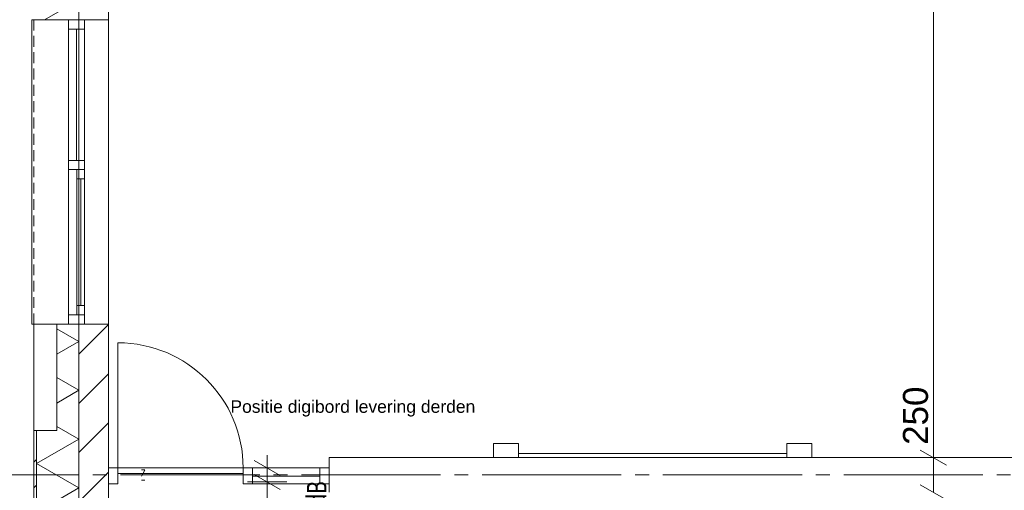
# Model space of a CAD drawing. Header units: millimetres. Extents: x 10 to 584, y 10 to 831.
# Tile 7 of 61: x 74 to 145, y 366 to 400. Entities that reach past the tile are written whole.
import ezdxf
from ezdxf.xclip import XClip

# ---------------------------------------------------------------- set-up
doc = ezdxf.new("R2010")
doc.units = ezdxf.units.MM
doc.header["$MEASUREMENT"] = 0
doc.header["$XCLIPFRAME"] = 0
doc.linetypes.add('B0204', pattern=[13, 10, -1, 1, -1])
doc.linetypes.add('B0702', pattern=[1.1737, 0.7812, -0.3925])
for name, color, linetype in [('21 Buitenwanden', 7, 'Continuous'), ('21 Buitenwanden Doorsnede-arcering', 7, 'Continuous'), ('21 Buitenwanden Laagscheidingslijnen', 7, 'Continuous'), ('21 Buitenwanden Ramen', 7, 'Continuous'), ('22 NC Binnenwanden', 7, 'Continuous'), ('22 NC Binnenwanden Deuren', 7, 'Continuous'), ('22 NC Binnenwanden Doorsnede-arcering', 7, 'Continuous'), ('23 Vloeren', 7, 'Continuous'), ('45 Plafondafwerking Laagscheidingslijnen', 7, 'Continuous'), ('82 Interieur', 7, 'Continuous'), ('A Stramien', 7, 'Continuous'), ('Maatvoering 1_ 50_100', 7, 'Continuous'), ('Tekst_dim 1_ 50_100', 7, 'Continuous')]:
    doc.layers.add(name, color=color, linetype=linetype)
doc.styles.add('GENERATED_STYLE_1', font='txt')
doc.styles.add('GENERATED_STYLE_2', font='txt')
pattern_1 = [(90, (78, 259.1879), (-2, 0), [])]

# ---------------------------------------------------------------- blocks, each defined once
blk = doc.blocks.new('*X26')
at = {"layer": '21 Buitenwanden Doorsnede-arcering', "color": 7, "linetype": 'Continuous', "lineweight": 0}
for p, q in [((76.42, 377.695), (78, 376.783)), ((76.42, 375.87), (78, 376.783)), ((76.42, 374.185), (78, 373.272)), ((76.42, 372.36), (78, 373.272)), ((76.42, 370.674), (78, 369.762)), ((74.96, 368.007), (78, 369.762)), ((74.96, 368.007), (78, 366.252)), ((74.96, 364.497), (78, 366.252)), ((74.96, 364.497), (75.952, 363.924))]:
    blk.add_line(p, q, dxfattribs=at)
blk = doc.blocks.new('*X28')
at = {"layer": '21 Buitenwanden Doorsnede-arcering', "color": 7, "linetype": 'Continuous', "lineweight": 0}
for p, q in [((75.372, 406.382), (78, 404.865)), ((74.96, 403.11), (78, 404.865)), ((74.96, 403.11), (78, 401.355)), ((75.527, 399.927), (78, 401.355))]:
    blk.add_line(p, q, dxfattribs=at)
blk = doc.blocks.new('*X64')
at = {"layer": '22 NC Binnenwanden Doorsnede-arcering', "color": 7, "linetype": 'Continuous', "lineweight": 0}
blk.add_line((82.5, 367.107), (82.75, 367.54), dxfattribs=at)
blk = doc.blocks.new('Drawing_2_2', base_point=(78, 259.188))
at = {"layer": '21 Buitenwanden Doorsnede-arcering', "linetype": 'Continuous', "lineweight": 0, "true_color": 0x000000}
h = blk.add_hatch(dxfattribs=at)
h.set_pattern_fill('130_Kalkzandsteen_0002', color=18, style=0, pattern_type=2)
h.set_pattern_definition([(45, (78, 259.188), (-1.767767, 1.767767), [])])
h.paths.add_polyline_path([(78.4, 378.027), (78, 378.027), (78, 363.924), (78.4, 363.924), (80.14, 363.924), (80.14, 378.027)])
h = blk.add_hatch(dxfattribs=at)
h.set_pattern_fill('145_Baksteen_0002', color=18, style=0, pattern_type=2)
h.set_pattern_definition([(45, (78, 259.188), (-4.5962, 4.5962), []), (45, (77.081, 260.107), (-4.5962, 4.5962), [])])
h.paths.add_polyline_path([(74.96, 370.379), (74.76, 370.379), (74.76, 363.924), (74.96, 363.924)])
at = {"layer": '22 NC Binnenwanden Doorsnede-arcering', "linetype": 'Continuous', "lineweight": 0, "true_color": 0x000000}
h = blk.add_hatch(dxfattribs=at)
h.set_pattern_fill('930_Lijnen_vert_200_0002', color=18, style=0, pattern_type=2)
h.set_pattern_definition(pattern_1)
h.paths.add_polyline_path([(82.75, 367.563), (82.75, 367.688), (82.5, 367.688), (82.5, 367.563)])
h = blk.add_hatch(dxfattribs=at)
h.set_pattern_fill('930_Lijnen_vert_200_0002', color=18, style=0, pattern_type=2)
h.set_pattern_definition(pattern_1)
h.paths.add_polyline_path([(82.75, 366.688), (82.75, 366.813), (82.5, 366.813), (82.5, 366.688)])
at = {"layer": '21 Buitenwanden', "color": 2, "linetype": 'Continuous', "lineweight": 0}
blk.add_line((74.76, 399.927), (74.96, 399.927), dxfattribs=at)
at = {"layer": '21 Buitenwanden', "color": 1, "linetype": 'Continuous', "lineweight": 0}
for p, q in [((74.96, 399.927), (77.26, 399.927)), ((77.26, 399.927), (78, 399.927)), ((76.42, 370.379), (76.42, 378.027)), ((76.42, 378.027), (77.26, 378.027)), ((77.26, 378.027), (78, 378.027)), ((74.76, 370.379), (76.42, 370.379))]:
    blk.add_line(p, q, dxfattribs=at)
at = {"layer": '21 Buitenwanden', "color": 3, "linetype": 'Continuous', "lineweight": 0}
for p, q in [((78, 399.927), (78.4, 399.927)), ((78.4, 399.927), (80.14, 399.927)), ((78, 378.027), (78.4, 378.027)), ((78.4, 378.027), (80.14, 378.027))]:
    blk.add_line(p, q, dxfattribs=at)
at = {"layer": '21 Buitenwanden', "color": 3, "linetype": 'Continuous', "lineweight": 0, "flags": 128}
for points in [[(80.14, 399.927), (80.14, 406.382)], [(80.14, 363.924), (80.14, 378.027)]]:
    blk.add_lwpolyline(points, dxfattribs=at)
at = {"layer": '21 Buitenwanden', "color": 2, "linetype": 'Continuous', "lineweight": 0, "flags": 128}
blk.add_lwpolyline([(74.76, 370.379), (74.76, 363.924)], dxfattribs=at)
at = {"layer": '21 Buitenwanden Laagscheidingslijnen', "color": 3, "linetype": 'Continuous', "lineweight": 0}
blk.add_line((78, 378.027), (78, 363.924), dxfattribs=at)
at = {"layer": '21 Buitenwanden Laagscheidingslijnen', "color": 1, "linetype": 'Continuous', "lineweight": 0}
blk.add_line((74.96, 370.379), (74.96, 363.924), dxfattribs=at)
at = {"layer": '21 Buitenwanden Ramen', "color": 1, "linetype": 'Continuous', "lineweight": 0}
for p, q in [((74.61, 378.027), (74.61, 399.927)), ((74.61, 399.927), (74.76, 399.927)), ((74.96, 399.927), (77.26, 399.927)), ((77.26, 399.927), (77.26, 399.257)), ((77.26, 399.927), (78, 399.927)), ((77.26, 399.927), (78, 399.927)), ((78.4, 399.257), (78.4, 399.927)), ((77.26, 399.257), (78.4, 399.257)), ((77.26, 399.257), (77.26, 389.812)), ((77.83, 389.812), (77.83, 399.257)), ((78.4, 389.812), (78.4, 399.257)), ((78.4, 389.812), (77.26, 389.812)), ((77.26, 389.812), (77.26, 389.477)), ((77.26, 389.477), (77.26, 389.142)), ((78.4, 389.477), (78.4, 389.812)), ((78.4, 389.142), (78.4, 389.477)), ((77.26, 389.142), (77.86, 389.142)), ((77.26, 389.142), (77.26, 378.697)), ((77.86, 389.142), (78.4, 389.142)), ((77.86, 389.142), (77.86, 388.472)), ((78.4, 389.142), (77.86, 389.142)), ((78.4, 388.472), (78.4, 389.142)), ((77.86, 388.472), (78.4, 388.472)), ((77.86, 388.472), (77.86, 379.367)), ((78.13, 379.367), (78.13, 388.472)), ((78.4, 379.367), (78.4, 388.472)), ((78.4, 379.367), (78.4, 388.472)), ((78.4, 379.367), (77.86, 379.367)), ((77.86, 379.367), (77.86, 378.697)), ((78.4, 378.697), (78.4, 379.367)), ((77.86, 378.697), (77.26, 378.697)), ((77.26, 378.697), (77.26, 378.027)), ((78.4, 378.697), (77.86, 378.697)), ((77.86, 378.697), (78.4, 378.697)), ((78.4, 378.027), (78.4, 378.697)), ((74.76, 378.027), (74.61, 378.027)), ((74.76, 370.379), (74.76, 378.027)), ((74.96, 378.027), (77.26, 378.027)), ((77.26, 378.027), (78, 378.027)), ((77.26, 378.027), (78, 378.027))]:
    blk.add_line(p, q, dxfattribs=at)
at = {"layer": '21 Buitenwanden Ramen', "color": 9, "linetype": 'B0702', "lineweight": 0}
blk.add_line((74.76, 378.027), (74.76, 399.927), dxfattribs=at)
at = {"layer": '21 Buitenwanden Ramen', "color": 2, "linetype": 'Continuous', "lineweight": 0}
for p, q in [((74.76, 399.927), (74.96, 399.927)), ((74.76, 378.027), (74.96, 378.027))]:
    blk.add_line(p, q, dxfattribs=at)
at = {"layer": '21 Buitenwanden Ramen', "color": 3, "linetype": 'Continuous', "lineweight": 0}
for p, q in [((78, 399.927), (78.4, 399.927)), ((78, 399.927), (78.4, 399.927)), ((78.4, 399.927), (80.14, 399.927)), ((78, 378.027), (78.4, 378.027)), ((78, 378.027), (78.4, 378.027)), ((78.4, 378.027), (80.14, 378.027))]:
    blk.add_line(p, q, dxfattribs=at)
at = {"layer": '21 Buitenwanden Ramen', "color": 9, "linetype": 'Continuous', "lineweight": 0}
blk.add_line((80.14, 378.027), (80.14, 399.927), dxfattribs=at)
at = {"layer": '21 Buitenwanden Ramen', "color": 1, "linetype": 'Continuous', "lineweight": 0, "flags": 128}
blk.add_lwpolyline([(74.76, 370.379), (76.42, 370.379), (76.42, 378.027), (74.76, 378.027)], close=True, dxfattribs=at)
at = {"layer": '22 NC Binnenwanden', "color": 1, "linetype": 'Continuous', "lineweight": 0}
for p, q in [((80.14, 367.688), (80.14, 367.563)), ((80.14, 367.563), (80.14, 366.813)), ((96, 367.688), (96, 367.563)), ((96, 367.563), (96, 366.813)), ((80.14, 366.813), (80.14, 366.688)), ((96, 366.813), (96, 366.688))]:
    blk.add_line(p, q, dxfattribs=at)
at = {"layer": '22 NC Binnenwanden', "color": 3, "linetype": 'Continuous', "lineweight": 0, "flags": 128}
for points in [[(157.5, 368.438), (96, 368.438)], [(96, 365.938), (96, 368.438)]]:
    blk.add_lwpolyline(points, dxfattribs=at)
at = {"layer": '22 NC Binnenwanden Deuren', "color": 1, "linetype": 'Continuous', "lineweight": 0}
for p, q in [((80.81, 367.688), (80.81, 376.688)), ((80.14, 367.688), (80.81, 367.688)), ((80.14, 366.548), (80.14, 367.688)), ((80.14, 367.688), (80.14, 367.563)), ((80.14, 367.688), (80.14, 367.563)), ((80.14, 367.563), (80.14, 366.813)), ((80.14, 367.563), (80.14, 366.813)), ((80.81, 367.688), (80.81, 366.548)), ((89.81, 367.688), (80.81, 367.688)), ((80.81, 367.688), (80.81, 367.288)), ((89.81, 366.548), (89.81, 367.688)), ((89.81, 367.688), (90.48, 367.688)), ((89.81, 367.288), (89.81, 367.688)), ((90.48, 367.688), (90.48, 366.548)), ((90.48, 367.688), (95.33, 367.688)), ((95.33, 366.548), (95.33, 367.688)), ((95.33, 367.688), (96, 367.688)), ((96, 367.688), (96, 366.548)), ((96, 367.688), (96, 367.563)), ((96, 367.688), (96, 367.563)), ((96, 367.563), (96, 366.813)), ((96, 367.563), (96, 366.813)), ((80.14, 366.813), (80.14, 366.688)), ((80.14, 366.813), (80.14, 366.688)), ((80.81, 367.288), (89.81, 367.288)), ((95.33, 367.088), (90.48, 367.088)), ((96, 366.813), (96, 366.688)), ((96, 366.813), (96, 366.688)), ((80.81, 366.548), (80.14, 366.548)), ((90.48, 366.548), (89.81, 366.548)), ((96, 366.548), (95.33, 366.548))]:
    blk.add_line(p, q, dxfattribs=at)
at = {"layer": '22 NC Binnenwanden Deuren', "color": 1, "linetype": 'Continuous', "lineweight": 0, "flags": 128}
blk.add_lwpolyline([(90.48, 366.548), (95.33, 366.548), (95.33, 367.688), (90.48, 367.688)], close=True, dxfattribs=at)
at = {"layer": '22 NC Binnenwanden Deuren', "color": 1, "linetype": 'Continuous', "lineweight": 0}
blk.add_arc((80.81, 367.688), 9, 0, 90, dxfattribs=at)
at = {"layer": '23 Vloeren', "color": 1, "linetype": 'Continuous', "lineweight": 0, "flags": 128}
blk.add_lwpolyline([(78, 439.188), (78, 259.188), (372, 259.188), (372, 439.188), (365.5, 439.188), (365.5, 505.188), (366, 505.188), (366, 654.438), (370, 654.438), (370, 763.188), (78, 763.188), (78, 475.188), (96, 475.188), (96, 439.188)], close=True, dxfattribs=at)
at = {"layer": '45 Plafondafwerking Laagscheidingslijnen', "color": 9, "linetype": 'Continuous', "lineweight": 0}
for p, q in [((82.75, 367.563), (82.5, 367.563)), ((82.75, 366.813), (82.5, 366.813))]:
    blk.add_line(p, q, dxfattribs=at)
at = {"layer": '82 Interieur', "color": 1, "linetype": 'Continuous', "lineweight": 0, "flags": 128}
for points in [[(109.611, 368.438), (107.811, 368.438), (107.811, 369.438), (109.611, 369.438)], [(128.911, 368.438), (130.711, 368.438), (130.711, 369.438), (128.911, 369.438)], [(109.611, 368.738), (128.911, 368.738), (128.911, 368.438), (109.611, 368.438)]]:
    blk.add_lwpolyline(points, close=True, dxfattribs=at)
at = {"layer": 'A Stramien', "color": 9, "linetype": 'B0204', "lineweight": 0}
for p, q in [((78, 784.271), (78, 233.204)), ((68, 367.188), (520.556, 367.188))]:
    blk.add_line(p, q, dxfattribs=at)
at = {"layer": 'Maatvoering 1_ 50_100', "color": 1, "linetype": 'Continuous', "lineweight": 0}
for p, q in [((139.442, 368.438), (139.442, 438.688)), ((138.505, 368.979), (140.38, 367.897)), ((90.603, 368.229), (92.478, 367.147)), ((91.54, 367.688), (91.54, 368.605)), ((140.848, 368.438), (138.036, 368.438)), ((139.442, 365.938), (139.442, 368.438)), ((92.947, 367.688), (90.134, 367.688)), ((91.54, 366.688), (91.54, 367.688)), ((92.478, 366.147), (90.603, 367.229)), ((92.947, 366.688), (90.134, 366.688)), ((91.54, 331.688), (91.54, 366.688)), ((138.505, 366.479), (140.38, 365.397))]:
    blk.add_line(p, q, dxfattribs=at)
at = {"layer": '21 Buitenwanden', "color": 4, "linetype": 'Continuous', "lineweight": 0}
for name in ['*X28', '*X26', '*X64']:
    blk.add_blockref(name, (0, 0), dxfattribs=at)
at = {"layer": '82 Interieur', "color": 2, "linetype": 'Continuous', "lineweight": 0, "insert": (88.895, 371.382), "char_height": 0.9, "attachment_point": 7, "style": 'GENERATED_STYLE_1'}
blk.add_mtext('\\A1;{\\pql;\\fArial|b0|i0|c0|p38;P\\fArial|b0|i0|c0|p38;ositie digibord levering derden}', dxfattribs=at)
at = {"layer": 'Maatvoering 1_ 50_100', "color": 2, "linetype": 'Continuous', "lineweight": 0, "insert": (139.082, 369.348), "char_height": 1.8, "width": 4.09784, "attachment_point": 7, "rotation": 90, "style": 'GENERATED_STYLE_1'}
blk.add_mtext('\\A1;{\\pql;\\fArial|b0|i0|c0|p38;250}', dxfattribs=at)
at = {"layer": 'Tekst_dim 1_ 50_100', "color": 2, "linetype": 'Continuous', "lineweight": 0, "insert": (94.401, 355.928), "char_height": 1.4, "attachment_point": 1, "rotation": 90, "style": 'GENERATED_STYLE_2'}
blk.add_mtext('\\A1;{\\W0.750000x;\\pql;\\pt0,30;\\fCalibri|b0|i0|c0|p34;DnTA \\fCalibri|b0|i0|c0|p34;\\A1{\\H.66x;\\S^  ;}\\fCalibri|b0|i0|c0|p34;\\fCalibri|b0|i0|c0|p34;\\A1{\\H.66x;\\S^  ;}\\fCalibri|b0|i0|c0|p34;\\fCalibri|b0|i0|c0|p34;\\fCalibri|b0|i0|c0|p34;\\fCalibri|b0|i0|c0|p34;\\fCalibri|b0|i0|c0|p34;\\fCalibri|b0|i0|c0|p34;39,00 \\fCalibri|b0|i0|c0|p34;\\A1{\\H.66x;\\S^  ;}\\fCalibri|b0|i0|c0|p34;\\fCalibri|b0|i0|c0|p34;\\A1{\\H.66x;\\S^  ;}\\fCalibri|b0|i0|c0|p34;\\fCalibri|b0|i0|c0|p34;\\fCalibri|b0|i0|c0|p34;\\fCalibri|b0|i0|c0|p34;\\fCalibri|b0|i0|c0|p34;\\fCalibri|b0|i0|c0|p34;dB\\fCalibri|b0|i0|c0|p34;\\A1{\\H.66x;\\S^  ;}\\fCalibri|b0|i0|c0|p34;\\fCalibri|b0|i0|c0|p34;\\A1{\\H.66x;\\S^  ;}\\fCalibri|b0|i0|c0|p34;\\fCalibri|b0|i0|c0|p34;\\fCalibri|b0|i0|c0|p34;\\fCalibri|b0|i0|c0|p34;\\fCalibri|b0|i0|c0|p34;\\fCalibri|b0|i0|c0|p34;\\fCalibri|b0|i0|c0|p34;\\fCalibri|b0|i0|c0|p34;\\fCalibri|b0|i0|c0|p34;\\fCalibri|b0|i0|c0|p34;\\fCalibri|b0|i0|c0|p34;\\fCalibri|b0|i0|c0|p34;\\fCalibri|b0|i0|c0|p34;\\fCalibri|b0|i0|c0|p34;\\fCalibri|b0|i0|c0|p34;\\fCalibri|b0|i0|c0|p34;\\fCalibri|b0|i0|c0|p34;\\fCalibri|b0|i0|c0|p34;\\fCalibri|b0|i0|c0|p34;\\fCalibri|b0|i0|c0|p34;\\fCalibri|b0|i0|c0|p34;\\fCalibri|b0|i0|c0|p34;\\fCalibri|b0|i0|c0|p34;\\fCalibri|b0|i0|c0|p34;\\fCalibri|b0|i0|c0|p34;\\fCalibri|b0|i0|c0|p34;}', dxfattribs=at)

msp = doc.modelspace()

# ---------------------------------------------------------------- block references
at = {"color": 4, "linetype": 'Continuous', "lineweight": 0}
ref = msp.add_blockref('Drawing_2_2', (78, 259.188), dxfattribs=at)
XClip(ref).set_block_clipping_path([(30, 141.736842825), (586.5626696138, 807.8168177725)])

doc.saveas('drawing.dxf')
